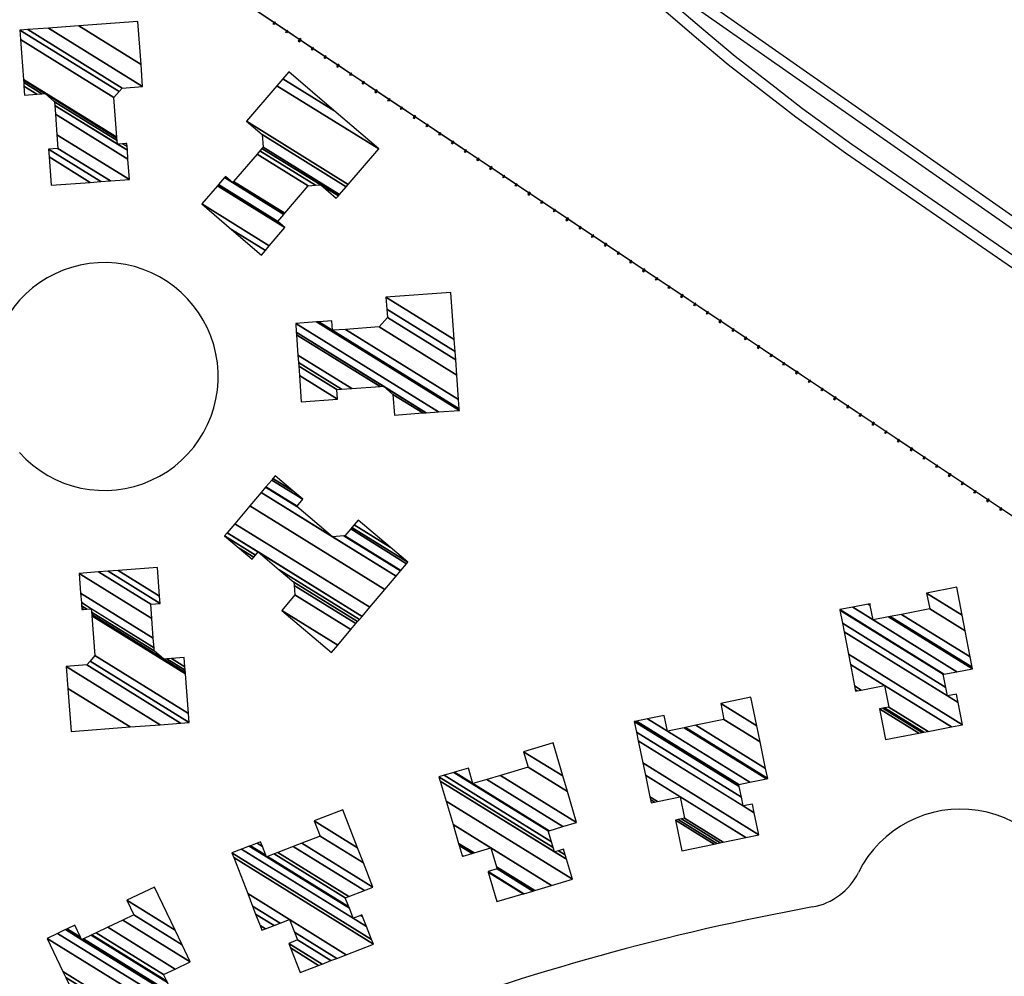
# Model space of a CAD drawing. Extents: x -0.5 to 41.9, y -0.5 to 29.8.
# Tile 37 of 129: x 6.343 to 6.576, y 5.335 to 5.561. Entities that reach past the tile are written whole.
import ezdxf

# ---------------------------------------------------------------- set-up
doc = ezdxf.new("R2010")
doc.units = 0
doc.header["$MEASUREMENT"] = 0
for name, color, linetype in [('11', 2, 'CONTINUOUS'), ('21', 5, 'CONTINUOUS'), ('41', 4, 'CONTINUOUS'), ('60', 6, 'CONTINUOUS')]:
    doc.layers.add(name, color=color, linetype=linetype)

msp = doc.modelspace()

# ---------------------------------------------------------------- linework, layer by layer
at = {"layer": '11'}
for centre, radius, start, end in [((6.362614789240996, 5.476793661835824), 0.02699836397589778, 221.9137638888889, 511.7955888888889), ((6.565485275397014, 5.347281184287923), 0.02699836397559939, 223.6369555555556, 513.6330638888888), ((6.527688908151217, 5.366016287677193), 0.01518657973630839, 280.3218916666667, 333.6330611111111), ((6.63280411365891, 4.788858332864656), 0.5714653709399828, 100.3218916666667, 121.0548833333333)]:
    msp.add_arc(centre, radius, start, end, dxfattribs=at)
at = {"layer": '41'}
for p, q in [((6.428132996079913, 5.619550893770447), (6.819546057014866, 5.345773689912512)), ((6.815623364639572, 5.345301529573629), (6.428142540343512, 5.616374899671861))]:
    msp.add_line(p, q, dxfattribs=at)
for points in [[(6.46067388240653, 5.596654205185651), (6.465805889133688, 5.592381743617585), (6.46962471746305, 5.58925234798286), (6.4751497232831, 5.584499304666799), (6.480637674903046, 5.579680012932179), (6.488600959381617, 5.57288393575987), (6.495189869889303, 5.567059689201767), (6.504653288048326, 5.558982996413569), (6.512101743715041, 5.552709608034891), (6.521507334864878, 5.545412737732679), (6.528027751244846, 5.540330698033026), (6.539715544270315, 5.531889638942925), (6.811394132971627, 5.344713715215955)], [(6.809887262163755, 5.342567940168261), (6.538208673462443, 5.529732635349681), (6.52641870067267, 5.538259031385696), (6.510418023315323, 5.550698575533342), (6.502944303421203, 5.556996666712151), (6.493470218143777, 5.565102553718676), (6.486873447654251, 5.570909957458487), (6.47890791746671, 5.577717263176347), (6.473434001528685, 5.582524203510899), (6.467925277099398, 5.58724356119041), (6.464135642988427, 5.59034937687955), (6.459012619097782, 5.594647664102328)]]:
    msp.add_lwpolyline(points, dxfattribs=at)
at = {"layer": '60'}
for p, q in [((6.39073014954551, 5.568865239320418), (6.680878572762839, 5.374717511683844)), ((6.390757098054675, 5.568905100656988), (6.680905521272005, 5.374757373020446))]:
    msp.add_line(p, q, dxfattribs=at)
for points in [[(6.402911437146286, 5.560716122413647), (6.403066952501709, 5.560611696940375), (6.402806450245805, 5.560223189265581), (6.402650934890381, 5.560327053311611)], [(6.402937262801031, 5.560754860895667), (6.403092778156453, 5.560650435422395), (6.403144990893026, 5.560728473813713), (6.402989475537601, 5.56083233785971)], [(6.405878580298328, 5.558730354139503), (6.406034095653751, 5.558626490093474), (6.405773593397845, 5.55823742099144), (6.405618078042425, 5.558341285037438)], [(6.405904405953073, 5.558769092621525), (6.406059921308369, 5.558665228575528), (6.406112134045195, 5.558742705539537), (6.405956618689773, 5.558847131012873)], [(6.409156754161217, 5.556536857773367), (6.4088457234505, 5.556745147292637), (6.408585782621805, 5.556356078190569), (6.408896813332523, 5.5561477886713)], [(6.408871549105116, 5.556783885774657), (6.409182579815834, 5.556575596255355), (6.409234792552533, 5.556653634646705), (6.408923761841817, 5.5568613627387)], [(6.411968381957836, 5.554655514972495), (6.41212389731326, 5.554551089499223), (6.411863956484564, 5.554162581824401), (6.41170844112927, 5.554266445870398)], [(6.411994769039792, 5.554694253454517), (6.412150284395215, 5.554589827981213), (6.412201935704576, 5.554667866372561), (6.412046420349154, 5.554771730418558)], [(6.414936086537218, 5.552669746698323), (6.41509160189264, 5.552565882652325), (6.414831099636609, 5.55217681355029), (6.414675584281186, 5.552280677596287)], [(6.414961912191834, 5.552708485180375), (6.415117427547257, 5.552604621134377), (6.415169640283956, 5.552682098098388), (6.415014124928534, 5.55278652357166)], [(6.418214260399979, 5.550476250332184), (6.41790322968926, 5.550684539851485), (6.417642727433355, 5.55029547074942), (6.417954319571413, 5.550087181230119)], [(6.417929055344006, 5.550723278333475), (6.418240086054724, 5.550514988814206), (6.418292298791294, 5.550593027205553), (6.417981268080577, 5.550800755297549)], [(6.421025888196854, 5.548594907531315), (6.421181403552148, 5.548490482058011), (6.420921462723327, 5.54810197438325), (6.420765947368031, 5.548205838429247)], [(6.421052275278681, 5.548633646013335), (6.421207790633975, 5.548529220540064), (6.421259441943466, 5.54860725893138), (6.421103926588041, 5.54871112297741)], [(6.42399303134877, 5.54660913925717), (6.424149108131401, 5.546505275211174), (6.423888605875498, 5.546116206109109), (6.423733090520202, 5.546220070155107)], [(6.424019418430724, 5.546647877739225), (6.424174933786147, 5.546544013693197), (6.424227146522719, 5.546621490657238), (6.424071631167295, 5.54672591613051)], [(6.427271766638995, 5.544415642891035), (6.426960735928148, 5.54462337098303), (6.426700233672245, 5.544234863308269), (6.427011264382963, 5.544026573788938)], [(6.426986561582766, 5.544662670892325), (6.427297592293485, 5.544454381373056), (6.427349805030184, 5.544532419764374), (6.427038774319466, 5.544740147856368)], [(6.430083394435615, 5.542534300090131), (6.430238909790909, 5.54242987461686), (6.429978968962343, 5.542041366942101), (6.429823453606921, 5.542145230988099)], [(6.430109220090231, 5.542573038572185), (6.430264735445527, 5.542468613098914), (6.430316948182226, 5.542546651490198), (6.430161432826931, 5.542650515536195)], [(6.433050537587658, 5.540548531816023), (6.433206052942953, 5.540444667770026), (6.432946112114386, 5.540055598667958), (6.432790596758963, 5.540159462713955)], [(6.433076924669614, 5.540587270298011), (6.433232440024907, 5.540483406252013), (6.433284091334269, 5.540560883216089), (6.433128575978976, 5.54066530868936)], [(6.436329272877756, 5.538355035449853), (6.436018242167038, 5.538562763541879), (6.435757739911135, 5.538174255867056), (6.436068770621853, 5.537965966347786)], [(6.436044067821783, 5.538602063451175), (6.436355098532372, 5.538393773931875), (6.436407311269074, 5.53847181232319), (6.436096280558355, 5.538679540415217)], [(6.439140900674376, 5.536473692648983), (6.439296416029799, 5.536369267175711), (6.439036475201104, 5.53598075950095), (6.438880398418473, 5.536084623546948)], [(6.439166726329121, 5.536512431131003), (6.439322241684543, 5.536408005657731), (6.439374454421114, 5.536486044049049), (6.439218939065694, 5.536589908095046)], [(6.442108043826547, 5.534487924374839), (6.442263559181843, 5.534384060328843), (6.442003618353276, 5.533994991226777), (6.441848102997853, 5.534098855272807)], [(6.442134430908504, 5.534526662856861), (6.442289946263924, 5.534422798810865), (6.442341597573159, 5.534500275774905), (6.442186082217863, 5.534604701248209)], [(6.445386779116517, 5.532294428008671), (6.44507518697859, 5.532502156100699), (6.444815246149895, 5.532113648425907), (6.445126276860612, 5.531905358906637)], [(6.445101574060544, 5.532541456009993), (6.445412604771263, 5.532333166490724), (6.445464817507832, 5.532411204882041), (6.445153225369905, 5.532618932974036)], [(6.448198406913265, 5.530413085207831), (6.448353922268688, 5.530308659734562), (6.448093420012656, 5.529920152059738), (6.44793790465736, 5.530024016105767)], [(6.448224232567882, 5.530451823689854), (6.448379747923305, 5.53034739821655), (6.448431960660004, 5.530425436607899), (6.448276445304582, 5.530529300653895)], [(6.451165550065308, 5.528427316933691), (6.451321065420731, 5.528323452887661), (6.451061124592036, 5.527934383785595), (6.450905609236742, 5.528038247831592)], [(6.451191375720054, 5.528466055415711), (6.451346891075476, 5.528362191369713), (6.451399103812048, 5.528439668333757), (6.451243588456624, 5.528544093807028)], [(6.454443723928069, 5.526233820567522), (6.454132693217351, 5.526441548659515), (6.453872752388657, 5.526053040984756), (6.454183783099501, 5.525844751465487)], [(6.454159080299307, 5.526480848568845), (6.454470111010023, 5.526272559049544), (6.454521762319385, 5.526350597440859), (6.454210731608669, 5.526558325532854)], [(6.457255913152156, 5.524352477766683), (6.45741142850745, 5.524248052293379), (6.457150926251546, 5.523859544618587), (6.45699541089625, 5.523963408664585)], [(6.457281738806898, 5.524391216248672), (6.457437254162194, 5.5242867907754), (6.457489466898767, 5.524364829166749), (6.457333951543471, 5.524468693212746)], [(6.460223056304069, 5.522366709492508), (6.460378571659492, 5.522262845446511), (6.460118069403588, 5.521873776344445), (6.459962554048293, 5.521977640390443)], [(6.460248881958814, 5.52240544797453), (6.460404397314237, 5.522301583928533), (6.46045661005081, 5.522379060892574), (6.460301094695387, 5.522483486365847)], [(6.463501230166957, 5.520173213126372), (6.463190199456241, 5.520380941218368), (6.462930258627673, 5.519992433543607), (6.463241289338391, 5.519784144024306)], [(6.463216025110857, 5.520420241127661), (6.463527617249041, 5.520211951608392), (6.463579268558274, 5.520289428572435), (6.463268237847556, 5.520497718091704)], [(6.466312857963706, 5.518291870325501), (6.466468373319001, 5.518187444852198), (6.466208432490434, 5.517798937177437), (6.466052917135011, 5.517902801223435)], [(6.466339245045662, 5.518330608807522), (6.466494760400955, 5.518226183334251), (6.466546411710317, 5.518304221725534), (6.466390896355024, 5.518408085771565)], [(6.469280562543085, 5.516306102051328), (6.469436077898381, 5.51620223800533), (6.46917557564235, 5.515813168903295), (6.469020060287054, 5.515917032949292)], [(6.469306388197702, 5.516344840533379), (6.469461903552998, 5.516240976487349), (6.469514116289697, 5.516318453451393), (6.469358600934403, 5.516422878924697)], [(6.472558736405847, 5.514112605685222), (6.47224770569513, 5.514320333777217), (6.471987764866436, 5.513931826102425), (6.472298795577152, 5.513723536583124)], [(6.472273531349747, 5.514359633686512), (6.472584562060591, 5.514151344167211), (6.472636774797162, 5.514228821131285), (6.472325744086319, 5.514437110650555)], [(6.475370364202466, 5.51223126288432), (6.475525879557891, 5.512126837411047), (6.475265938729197, 5.511738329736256), (6.475110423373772, 5.511842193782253)], [(6.475396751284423, 5.512270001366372), (6.475552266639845, 5.512165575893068), (6.475603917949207, 5.512243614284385), (6.475448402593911, 5.512347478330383)], [(6.478338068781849, 5.510245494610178), (6.478493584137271, 5.51014163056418), (6.478233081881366, 5.509752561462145), (6.478077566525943, 5.509856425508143)], [(6.478363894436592, 5.510284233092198), (6.478519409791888, 5.510180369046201), (6.47857162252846, 5.510257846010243), (6.478416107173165, 5.510362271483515)], [(6.481616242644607, 5.508051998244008), (6.481305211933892, 5.508259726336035), (6.481044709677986, 5.507871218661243), (6.481355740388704, 5.507662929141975)], [(6.481331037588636, 5.50829902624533), (6.481642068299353, 5.508090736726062), (6.481694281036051, 5.508168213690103), (6.481383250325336, 5.508376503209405)], [(6.484427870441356, 5.50617065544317), (6.484583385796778, 5.506066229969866), (6.484323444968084, 5.505677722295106), (6.484167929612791, 5.505781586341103)], [(6.484453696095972, 5.506209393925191), (6.484609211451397, 5.506104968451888), (6.484661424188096, 5.506183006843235), (6.484505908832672, 5.506286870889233)], [(6.487395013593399, 5.504184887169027), (6.487550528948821, 5.504081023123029), (6.487290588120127, 5.503691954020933), (6.487135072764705, 5.503795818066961)], [(6.487421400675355, 5.504223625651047), (6.487576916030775, 5.504119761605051), (6.487628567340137, 5.504197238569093), (6.487473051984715, 5.504301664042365)], [(6.490673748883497, 5.501991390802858), (6.490362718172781, 5.502199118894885), (6.490102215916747, 5.501810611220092), (6.490413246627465, 5.501602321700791)], [(6.490388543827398, 5.502238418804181), (6.490699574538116, 5.502030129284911), (6.490751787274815, 5.502107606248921), (6.490440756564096, 5.502315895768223)], [(6.493485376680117, 5.500110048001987), (6.49364089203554, 5.500005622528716), (6.493380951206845, 5.499617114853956), (6.493225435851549, 5.499720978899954)], [(6.493511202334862, 5.500148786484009), (6.493666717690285, 5.500044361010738), (6.493718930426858, 5.500122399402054), (6.493563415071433, 5.500226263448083)], [(6.496452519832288, 5.498124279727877), (6.496608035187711, 5.498020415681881), (6.49634809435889, 5.497631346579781), (6.496192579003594, 5.497735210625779)], [(6.496478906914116, 5.498163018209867), (6.496634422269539, 5.49805915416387), (6.496686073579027, 5.498136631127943), (6.496530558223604, 5.498241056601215)], [(6.499731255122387, 5.495930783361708), (6.499419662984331, 5.496138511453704), (6.499159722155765, 5.495750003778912), (6.499470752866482, 5.495541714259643)], [(6.499446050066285, 5.496177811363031), (6.499757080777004, 5.495969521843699), (6.499809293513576, 5.496046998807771), (6.499498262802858, 5.496255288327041)], [(6.502542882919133, 5.494049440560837), (6.502698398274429, 5.493945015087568), (6.502437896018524, 5.493556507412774), (6.502282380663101, 5.493660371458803)], [(6.50256870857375, 5.494088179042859), (6.502724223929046, 5.493983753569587), (6.502776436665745, 5.494061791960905), (6.502620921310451, 5.494165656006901)], [(6.505510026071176, 5.492063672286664), (6.505665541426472, 5.491959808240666), (6.505405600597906, 5.491570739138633), (6.505250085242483, 5.491674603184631)], [(6.505535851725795, 5.492102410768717), (6.505691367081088, 5.491998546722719), (6.505743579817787, 5.492076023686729), (6.505588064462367, 5.492180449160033)], [(6.508788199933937, 5.489870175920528), (6.508477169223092, 5.490077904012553), (6.508217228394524, 5.489689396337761), (6.508528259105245, 5.489481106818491)], [(6.508503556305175, 5.490117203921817), (6.508814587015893, 5.489908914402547), (6.508866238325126, 5.489986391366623), (6.508555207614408, 5.490194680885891)], [(6.511600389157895, 5.487988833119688), (6.511755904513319, 5.487884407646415), (6.511495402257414, 5.487495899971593), (6.511339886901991, 5.487599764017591)], [(6.511626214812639, 5.488027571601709), (6.511781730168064, 5.487923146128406), (6.511833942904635, 5.488001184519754), (6.511678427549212, 5.488105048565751)], [(6.514567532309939, 5.486003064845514), (6.514723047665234, 5.485899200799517), (6.514463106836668, 5.48551013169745), (6.514307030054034, 5.485613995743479)], [(6.514593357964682, 5.486041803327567), (6.514748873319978, 5.485937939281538), (6.514801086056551, 5.48601541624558), (6.514645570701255, 5.486119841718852)], [(6.517845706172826, 5.483809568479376), (6.517534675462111, 5.484017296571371), (6.517274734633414, 5.483628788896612), (6.517585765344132, 5.483420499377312)], [(6.517561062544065, 5.484056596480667), (6.517872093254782, 5.483848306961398), (6.517923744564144, 5.48392578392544), (6.517612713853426, 5.484134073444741)], [(6.520657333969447, 5.481928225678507), (6.52081341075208, 5.481823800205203), (6.520552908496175, 5.481435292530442), (6.520397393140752, 5.48153915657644)], [(6.520683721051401, 5.481966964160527), (6.520839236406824, 5.481862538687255), (6.520891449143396, 5.481940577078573), (6.520735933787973, 5.482044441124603)], [(6.523625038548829, 5.479942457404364), (6.523780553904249, 5.479838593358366), (6.523520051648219, 5.479449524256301), (6.523364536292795, 5.479553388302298)], [(6.523650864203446, 5.479981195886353), (6.523806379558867, 5.479877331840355), (6.523858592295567, 5.47995480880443), (6.523703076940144, 5.480059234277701)], [(6.526903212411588, 5.477748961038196), (6.526592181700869, 5.477956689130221), (6.526332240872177, 5.477568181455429), (6.526643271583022, 5.477359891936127)], [(6.526618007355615, 5.477995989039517), (6.526929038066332, 5.477787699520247), (6.526981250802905, 5.477865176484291), (6.526670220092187, 5.47807346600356)], [(6.529714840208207, 5.47586705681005), (6.52987035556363, 5.475763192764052), (6.529610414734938, 5.475374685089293), (6.529454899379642, 5.47547854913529)], [(6.529741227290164, 5.475906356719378), (6.529896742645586, 5.475801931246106), (6.529948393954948, 5.47587996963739), (6.529792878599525, 5.475983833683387)], [(6.532682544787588, 5.473881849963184), (6.532838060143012, 5.473777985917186), (6.532577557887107, 5.473388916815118), (6.532422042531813, 5.473492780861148)], [(6.532708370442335, 5.473920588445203), (6.532863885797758, 5.473816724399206), (6.532916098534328, 5.47389420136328), (6.532760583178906, 5.473998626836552)], [(6.535960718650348, 5.471688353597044), (6.535649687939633, 5.471896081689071), (6.535389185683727, 5.471507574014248), (6.535700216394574, 5.47129928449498)], [(6.535675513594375, 5.471935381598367), (6.535986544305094, 5.471727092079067), (6.536038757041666, 5.471804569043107), (6.535727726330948, 5.472012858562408)], [(6.53879873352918, 5.469845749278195), (6.538954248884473, 5.469741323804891), (6.539005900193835, 5.469819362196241), (6.538850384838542, 5.469923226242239)], [(6.538772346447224, 5.469806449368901), (6.538927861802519, 5.469702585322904), (6.538667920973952, 5.469314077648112), (6.538512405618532, 5.46941794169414)], [(6.54173948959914, 5.467821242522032), (6.541895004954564, 5.467717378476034), (6.541635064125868, 5.467328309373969), (6.541479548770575, 5.467432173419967)], [(6.541765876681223, 5.467859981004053), (6.541921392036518, 5.467756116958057), (6.54197304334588, 5.467833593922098), (6.541817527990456, 5.467938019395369)], [(6.545018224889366, 5.465627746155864), (6.544707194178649, 5.465835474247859), (6.544446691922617, 5.465446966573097), (6.544757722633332, 5.46523867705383)], [(6.544733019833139, 5.465874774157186), (6.545044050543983, 5.465666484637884), (6.545096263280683, 5.465743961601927), (6.544785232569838, 5.465952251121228)], [(6.547829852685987, 5.46374584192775), (6.547985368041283, 5.463641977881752), (6.547725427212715, 5.46325347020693), (6.547569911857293, 5.463357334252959)], [(6.54785567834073, 5.463785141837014), (6.548011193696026, 5.463680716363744), (6.548063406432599, 5.46375875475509), (6.547907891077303, 5.463862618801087)], [(6.55079699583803, 5.461760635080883), (6.550952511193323, 5.461656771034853), (6.550692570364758, 5.461267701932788), (6.550537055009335, 5.461371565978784)], [(6.550823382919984, 5.461799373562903), (6.55097889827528, 5.461695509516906), (6.55103054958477, 5.461772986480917), (6.550875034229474, 5.461877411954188)], [(6.554075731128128, 5.459567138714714), (6.55376470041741, 5.459774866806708), (6.553504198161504, 5.459386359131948), (6.553815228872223, 5.459178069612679)], [(6.553790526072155, 5.459814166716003), (6.554101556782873, 5.459605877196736), (6.554153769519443, 5.459683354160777), (6.553842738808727, 5.459891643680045)], [(6.556887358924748, 5.457685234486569), (6.55704287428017, 5.457581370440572), (6.556782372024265, 5.45719286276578), (6.556626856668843, 5.457296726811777)], [(6.556913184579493, 5.457724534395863), (6.557068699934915, 5.457620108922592), (6.557120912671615, 5.457698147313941), (6.556965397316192, 5.457802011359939)], [(6.559854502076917, 5.455700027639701), (6.560010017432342, 5.455596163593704), (6.559750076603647, 5.455207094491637), (6.559594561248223, 5.455310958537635)], [(6.559880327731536, 5.455738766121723), (6.56003584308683, 5.455634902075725), (6.560088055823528, 5.455712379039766), (6.559932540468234, 5.455816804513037)], [(6.563132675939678, 5.453506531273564), (6.562821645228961, 5.453714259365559), (6.562561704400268, 5.453325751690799), (6.562872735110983, 5.453117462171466)], [(6.562848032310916, 5.453753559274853), (6.563159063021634, 5.453545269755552), (6.563210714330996, 5.453622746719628), (6.562899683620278, 5.453831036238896)], [(6.565944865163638, 5.451624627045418), (6.56610038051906, 5.451520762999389), (6.565839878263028, 5.45113225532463), (6.565684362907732, 5.451236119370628)], [(6.565970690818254, 5.451663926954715), (6.566126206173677, 5.451559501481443), (6.566178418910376, 5.451637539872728), (6.566022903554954, 5.451741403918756)], [(6.56891200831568, 5.44963942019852), (6.569067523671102, 5.449535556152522), (6.568807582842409, 5.449146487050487), (6.568652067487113, 5.449250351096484)], [(6.568937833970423, 5.449678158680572), (6.569093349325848, 5.449574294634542), (6.569145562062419, 5.449651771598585), (6.568990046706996, 5.449756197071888)], [(6.572190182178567, 5.44744592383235), (6.571879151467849, 5.447653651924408), (6.571619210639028, 5.447265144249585), (6.571930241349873, 5.447056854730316)], [(6.571905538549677, 5.447692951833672), (6.572216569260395, 5.447484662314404), (6.572268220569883, 5.447562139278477), (6.571957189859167, 5.447770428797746)], [(6.575002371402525, 5.445564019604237), (6.575157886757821, 5.44546015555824), (6.574897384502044, 5.445071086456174), (6.574741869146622, 5.445175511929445)], [(6.575028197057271, 5.445603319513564), (6.575183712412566, 5.44549889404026), (6.575235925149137, 5.445576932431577), (6.575080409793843, 5.445680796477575)]]:
    msp.add_lwpolyline(points, close=True, dxfattribs=at)

# ---------------------------------------------------------------- meshes
at = {"layer": '21'}
mesh = msp.add_polyface(dxfattribs=at)
corners = [(6.350030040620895, 5.522117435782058), (6.359306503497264, 5.522790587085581), (6.349540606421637, 5.528845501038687), (6.36183065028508, 5.522973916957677), (6.34940741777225, 5.53067639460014), (6.364074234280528, 5.523136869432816), (6.351650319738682, 5.530839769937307), (6.368582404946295, 5.523464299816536), (6.35141258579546, 5.534109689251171), (6.368229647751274, 5.528310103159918), (6.351060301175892, 5.53895519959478), (6.343748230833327, 5.543488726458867), (6.365718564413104, 5.531861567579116), (6.368077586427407, 5.530398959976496), (6.35090844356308, 5.541043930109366), (6.346627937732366, 5.543697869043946), (6.343596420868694, 5.545577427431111), (6.365655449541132, 5.532730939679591), (6.366916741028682, 5.531948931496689), (6.36801429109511, 5.531268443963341), (6.350845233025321, 5.541913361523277), (6.347826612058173, 5.543784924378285), (6.343533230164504, 5.546446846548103), (6.365614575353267, 5.533293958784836), (6.367692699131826, 5.532005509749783), (6.367973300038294, 5.531831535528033), (6.348602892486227, 5.543841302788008), (6.343492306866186, 5.547009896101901), (6.365600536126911, 5.533487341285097), (6.367959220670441, 5.532024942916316), (6.34347825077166, 5.54720328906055), (6.36491460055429, 5.542935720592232), (6.342791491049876, 5.556652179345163), (6.366117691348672, 5.544320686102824), (6.342629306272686, 5.558883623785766), (6.366853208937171, 5.545167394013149), (6.344510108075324, 5.559020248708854), (6.371708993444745, 5.545519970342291), (6.349365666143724, 5.55937296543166), (6.356610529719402, 5.55989924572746), (6.371327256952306, 5.550774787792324), (6.356610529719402, 5.55989924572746), (6.370590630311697, 5.560914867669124)]
mesh.append_faces([[corners[k] for k in face] for face in [(0, 0, 1, 2), (2, 1, 3, 4), (4, 3, 5, 6), (6, 5, 7, 8), (8, 7, 9, 10), (11, 11, 15, 16), (10, 9, 13, 14), (16, 15, 21, 22), (14, 12, 17, 20), (12, 13, 19, 18), (22, 21, 26, 27), (20, 17, 23, 26), (18, 19, 25, 24), (27, 23, 28, 30), (24, 25, 29, 29), (30, 28, 31, 32), (32, 31, 33, 34), (34, 33, 35, 36), (36, 35, 37, 38), (38, 37, 40, 41), (39, 40, 42, 42)]], dxfattribs={"vtx0": -1, "vtx2": -1})
mesh = msp.add_polyface(dxfattribs=at)
corners = [(6.399835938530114, 5.505574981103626), (6.400774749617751, 5.506670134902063), (6.392775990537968, 5.511629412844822), (6.401713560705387, 5.507765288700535), (6.385716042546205, 5.517683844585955), (6.405422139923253, 5.512091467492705), (6.389425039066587, 5.522009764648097), (6.403716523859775, 5.513553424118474), (6.389651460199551, 5.522273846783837), (6.40514092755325, 5.51521425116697), (6.391075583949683, 5.523934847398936), (6.393008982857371, 5.522736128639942), (6.40536763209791, 5.515478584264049), (6.391302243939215, 5.524199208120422), (6.393235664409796, 5.523000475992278), (6.41094490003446, 5.521981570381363), (6.398812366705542, 5.52950381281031), (6.417588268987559, 5.519031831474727), (6.412628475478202, 5.522106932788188), (6.399466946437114, 5.530267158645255), (6.4180799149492, 5.519605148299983), (6.413892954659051, 5.522201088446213), (6.399958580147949, 5.530840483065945), (6.418357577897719, 5.519928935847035), (6.400236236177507, 5.531164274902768), (6.419926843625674, 5.521758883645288), (6.400002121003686, 5.534112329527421), (6.420418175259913, 5.522331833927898), (6.396306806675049, 5.53728102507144), (6.427636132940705, 5.530748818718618), (6.403524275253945, 5.54569831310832), (6.416995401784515, 5.539873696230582), (6.404939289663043, 5.547348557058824), (6.416995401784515, 5.539873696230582), (6.406354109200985, 5.548998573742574)]
mesh.append_faces([[corners[k] for k in face] for face in [(0, 0, 1, 2), (2, 1, 3, 4), (4, 3, 5, 6), (6, 5, 7, 8), (8, 7, 9, 10), (10, 11, 13, 13), (11, 9, 12, 14), (14, 12, 15, 16), (16, 15, 18, 19), (19, 18, 21, 22), (17, 17, 20, 21), (22, 20, 23, 24), (24, 23, 25, 26), (26, 25, 27, 28), (28, 27, 29, 30), (30, 29, 31, 32), (32, 33, 34, 34)]], dxfattribs={"vtx0": -1, "vtx2": -1})
mesh = msp.add_polyface(dxfattribs=at)
corners = [(6.409285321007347, 5.470826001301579), (6.417846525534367, 5.471438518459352), (6.408842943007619, 5.477020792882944), (6.417685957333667, 5.473679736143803), (6.408682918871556, 5.479261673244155), (6.418849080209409, 5.473762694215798), (6.408622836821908, 5.480103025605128), (6.431337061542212, 5.467672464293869), (6.421239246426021, 5.473933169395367), (6.408499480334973, 5.481831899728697), (6.438049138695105, 5.468151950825), (6.430990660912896, 5.472528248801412), (6.427952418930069, 5.474411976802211), (6.408153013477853, 5.486687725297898), (6.43885782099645, 5.468209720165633), (6.428761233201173, 5.474469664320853), (6.408111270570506, 5.487272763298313), (6.441770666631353, 5.468417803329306), (6.407960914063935, 5.489380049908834), (6.44673308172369, 5.468772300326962), (6.412922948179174, 5.489734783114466), (6.446707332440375, 5.469132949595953), (6.413421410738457, 5.489770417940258), (6.416681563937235, 5.4877491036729), (6.446547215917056, 5.47137557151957), (6.416520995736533, 5.489992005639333), (6.41978119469, 5.487970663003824), (6.446135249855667, 5.477145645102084), (6.427756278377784, 5.488540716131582), (6.445878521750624, 5.480741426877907), (6.429687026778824, 5.490780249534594), (6.445734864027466, 5.482753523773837), (6.429543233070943, 5.492792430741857), (6.445734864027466, 5.482753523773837), (6.429340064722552, 5.495635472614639), (6.445531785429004, 5.48559651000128), (6.44473608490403, 5.496735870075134)]
mesh.append_faces([[corners[k] for k in face] for face in [(0, 0, 1, 2), (2, 1, 3, 4), (4, 3, 5, 6), (6, 5, 8, 9), (9, 8, 12, 13), (7, 7, 10, 11), (13, 12, 15, 16), (11, 10, 14, 15), (16, 14, 17, 18), (18, 17, 19, 20), (20, 19, 21, 22), (22, 23, 25, 25), (23, 21, 24, 26), (26, 24, 27, 28), (28, 27, 29, 30), (30, 29, 31, 32), (32, 33, 35, 34), (34, 35, 36, 36)]], dxfattribs={"vtx0": -1, "vtx2": -1})
mesh = msp.add_polyface(dxfattribs=at)
corners = [(6.416430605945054, 5.411394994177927), (6.417914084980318, 5.41314686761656), (6.404651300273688, 5.421369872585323), (6.421059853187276, 5.416861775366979), (6.407796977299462, 5.425084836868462), (6.422229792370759, 5.418243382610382), (6.407618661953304, 5.427302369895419), (6.397635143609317, 5.433492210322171), (6.42261431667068, 5.41869747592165), (6.407560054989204, 5.428031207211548), (6.398019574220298, 5.43394636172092), (6.394578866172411, 5.436079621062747), (6.423053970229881, 5.419216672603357), (6.404070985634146, 5.430986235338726), (6.398459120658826, 5.434465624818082), (6.391084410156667, 5.439037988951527), (6.423681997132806, 5.419958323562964), (6.399086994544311, 5.435207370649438), (6.391712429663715, 5.439779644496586), (6.425488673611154, 5.42209186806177), (6.393519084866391, 5.441913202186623), (6.425488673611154, 5.42209186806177), (6.397094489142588, 5.446135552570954), (6.42906414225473, 5.426314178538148), (6.399760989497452, 5.449283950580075), (6.41667594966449, 5.438796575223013), (6.431730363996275, 5.4294627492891), (6.400827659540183, 5.450543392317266), (6.408202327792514, 5.445971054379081), (6.419397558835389, 5.439029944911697), (6.432796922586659, 5.430722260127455), (6.400915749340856, 5.450647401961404), (6.408290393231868, 5.446075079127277), (6.419622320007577, 5.439049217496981), (6.432885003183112, 5.430826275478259), (6.402281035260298, 5.452259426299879), (6.409655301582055, 5.447687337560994), (6.420987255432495, 5.440661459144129), (6.434250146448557, 5.432438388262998), (6.402578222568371, 5.452610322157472), (6.407294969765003, 5.449685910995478), (6.421284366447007, 5.441012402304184), (6.434547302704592, 5.432789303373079), (6.403105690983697, 5.45323311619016), (6.421811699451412, 5.441635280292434), (6.430358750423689, 5.436336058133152), (6.422767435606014, 5.442764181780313)]
mesh.append_faces([[corners[k] for k in face] for face in [(0, 0, 1, 2), (2, 1, 3, 4), (4, 3, 5, 6), (7, 7, 10, 11), (6, 5, 8, 9), (11, 10, 14, 15), (9, 8, 12, 13), (15, 14, 17, 18), (13, 12, 16, 17), (18, 16, 19, 20), (20, 21, 23, 22), (22, 23, 26, 24), (24, 25, 28, 27), (25, 26, 30, 29), (27, 28, 32, 31), (29, 30, 34, 33), (31, 32, 36, 35), (33, 34, 38, 37), (35, 36, 40, 39), (37, 38, 42, 41), (39, 40, 43, 43), (41, 42, 45, 44), (44, 45, 46, 46)]], dxfattribs={"vtx0": -1, "vtx2": -1})
mesh = msp.add_polyface(dxfattribs=at)
corners = [(6.354795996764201, 5.392664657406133), (6.36877160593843, 5.393738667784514), (6.354009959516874, 5.402890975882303), (6.36877160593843, 5.393738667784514), (6.353613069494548, 5.408054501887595), (6.37582830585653, 5.394280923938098), (6.358467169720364, 5.408427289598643), (6.380682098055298, 5.394653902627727), (6.359275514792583, 5.409365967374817), (6.382748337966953, 5.394812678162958), (6.360396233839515, 5.410667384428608), (6.382587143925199, 5.396908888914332), (6.359672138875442, 5.42009831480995), (6.35730613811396, 5.421565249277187), (6.381861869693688, 5.406340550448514), (6.359648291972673, 5.420408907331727), (6.357730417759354, 5.421598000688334), (6.357282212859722, 5.421875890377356), (6.376711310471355, 5.409829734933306), (6.381837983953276, 5.40665116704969), (6.359606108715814, 5.420958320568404), (6.358480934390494, 5.421655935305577), (6.357239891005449, 5.422425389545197), (6.374461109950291, 5.411748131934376), (6.37746211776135, 5.409887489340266), (6.381795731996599, 5.407200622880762), (6.359546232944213, 5.421738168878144), (6.357179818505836, 5.423205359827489), (6.374401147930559, 5.412528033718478), (6.378527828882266, 5.409969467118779), (6.381735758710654, 5.407980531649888), (6.357008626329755, 5.425428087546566), (6.374230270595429, 5.414750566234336), (6.381564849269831, 5.410203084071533), (6.356647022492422, 5.430123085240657), (6.373869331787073, 5.419445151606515), (6.361257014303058, 5.430477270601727), (6.373609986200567, 5.422818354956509), (6.363499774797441, 5.430649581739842), (6.375851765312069, 5.422991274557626), (6.365920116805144, 5.43083553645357), (6.375715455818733, 5.424762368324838), (6.375193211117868, 5.431547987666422)]
mesh.append_faces([[corners[k] for k in face] for face in [(0, 0, 1, 2), (2, 3, 5, 4), (4, 5, 7, 6), (6, 7, 9, 8), (8, 9, 11, 10), (10, 11, 14, 12), (13, 13, 16, 17), (12, 14, 19, 15), (17, 16, 21, 22), (15, 18, 23, 20), (18, 19, 25, 24), (22, 21, 26, 27), (20, 23, 28, 26), (24, 25, 30, 29), (27, 28, 32, 31), (29, 30, 33, 33), (31, 32, 35, 34), (34, 35, 37, 36), (36, 37, 39, 38), (38, 39, 41, 40), (40, 41, 42, 42)]], dxfattribs={"vtx0": -1, "vtx2": -1})
mesh = msp.add_polyface(dxfattribs=at)
corners = [(6.547660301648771, 5.390739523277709), (6.54626178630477, 5.398035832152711), (6.555581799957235, 5.392257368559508), (6.540576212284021, 5.402229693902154), (6.547085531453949, 5.398193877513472), (6.556405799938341, 5.392415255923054), (6.540506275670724, 5.402594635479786), (6.540972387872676, 5.402305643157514), (6.547481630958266, 5.398269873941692), (6.55680202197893, 5.392491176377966), (6.540336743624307, 5.40347928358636), (6.541932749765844, 5.402489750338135), (6.548441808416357, 5.398454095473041), (6.557762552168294, 5.392675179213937), (6.539359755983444, 5.408577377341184), (6.547467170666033, 5.403550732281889), (6.563297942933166, 5.393735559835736), (6.538892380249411, 5.411016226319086), (6.565945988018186, 5.394242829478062), (6.537878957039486, 5.416304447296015), (6.564932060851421, 5.399531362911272), (6.56236745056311, 5.401121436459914), (6.5374939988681, 5.418313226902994), (6.564546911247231, 5.401540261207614), (6.561981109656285, 5.403131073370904), (6.536902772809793, 5.421398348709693), (6.561387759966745, 5.406217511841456), (6.536875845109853, 5.421538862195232), (6.561540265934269, 5.406246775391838), (6.544740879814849, 5.419142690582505), (6.539931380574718, 5.422124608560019), (6.564595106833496, 5.40683295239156), (6.548425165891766, 5.419848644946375), (6.544090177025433, 5.422536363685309), (6.543615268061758, 5.422830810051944), (6.568278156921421, 5.40753967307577), (6.548828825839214, 5.41992599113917), (6.544018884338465, 5.422908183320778), (6.56820691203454, 5.407911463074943), (6.551447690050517, 5.420427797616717), (6.567744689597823, 5.410323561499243), (6.551447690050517, 5.420427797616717), (6.566560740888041, 5.416501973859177), (6.558153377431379, 5.42171458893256), (6.565838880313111, 5.420268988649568), (6.557433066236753, 5.425480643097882), (6.564577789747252, 5.426849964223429)]
mesh.append_faces([[corners[k] for k in face] for face in [(0, 0, 2, 1), (1, 2, 5, 4), (3, 3, 7, 6), (4, 5, 9, 8), (6, 7, 11, 10), (8, 9, 13, 12), (10, 11, 15, 14), (12, 13, 16, 15), (14, 16, 18, 17), (17, 18, 20, 19), (19, 21, 24, 22), (21, 20, 23, 23), (22, 24, 26, 25), (25, 26, 28, 27), (27, 28, 31, 30), (30, 29, 33, 34), (29, 31, 35, 32), (34, 33, 37, 37), (32, 35, 38, 36), (36, 38, 40, 39), (41, 40, 42, 43), (43, 42, 44, 45), (45, 44, 46, 46)]], dxfattribs={"vtx0": -1, "vtx2": -1})
mesh = msp.add_polyface(dxfattribs=at)
corners = [(6.499442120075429, 5.364390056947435), (6.497925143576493, 5.371662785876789), (6.50708443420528, 5.3659839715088), (6.492171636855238, 5.375763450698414), (6.498568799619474, 5.371797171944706), (6.50772826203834, 5.366118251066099), (6.492007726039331, 5.376549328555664), (6.492997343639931, 5.375935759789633), (6.499394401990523, 5.371969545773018), (6.508554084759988, 5.366290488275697), (6.491868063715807, 5.377218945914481), (6.493700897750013, 5.376082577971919), (6.50009786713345, 5.372116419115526), (6.509257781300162, 5.366437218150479), (6.490808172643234, 5.382300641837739), (6.499040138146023, 5.377196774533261), (6.514598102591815, 5.367550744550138), (6.4901988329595, 5.385222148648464), (6.517668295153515, 5.36819091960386), (6.489113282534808, 5.390426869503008), (6.516582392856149, 5.373395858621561), (6.51397803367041, 5.375010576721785), (6.488681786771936, 5.392495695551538), (6.516150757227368, 5.375464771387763), (6.51354520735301, 5.377080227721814), (6.488157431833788, 5.395009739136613), (6.513019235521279, 5.37959527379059), (6.488676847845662, 5.395118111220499), (6.512915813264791, 5.380089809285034), (6.496060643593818, 5.392742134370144), (6.491334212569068, 5.395672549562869), (6.515572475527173, 5.38064468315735), (6.500004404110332, 5.393564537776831), (6.495277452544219, 5.396495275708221), (6.519514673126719, 5.381468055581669), (6.500273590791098, 5.393620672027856), (6.519783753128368, 5.381524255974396), (6.502745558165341, 5.394136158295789), (6.519293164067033, 5.383876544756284), (6.502745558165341, 5.394136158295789), (6.517966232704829, 5.390238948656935), (6.509429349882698, 5.395531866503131), (6.517183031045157, 5.393994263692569), (6.508647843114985, 5.399286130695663), (6.515769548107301, 5.400771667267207)]
mesh.append_faces([[corners[k] for k in face] for face in [(0, 0, 2, 1), (1, 2, 5, 4), (3, 3, 7, 6), (4, 5, 9, 8), (6, 7, 11, 10), (8, 9, 13, 12), (10, 11, 15, 14), (12, 13, 16, 15), (14, 16, 18, 17), (17, 18, 20, 19), (19, 21, 24, 22), (21, 20, 23, 23), (22, 24, 26, 25), (25, 26, 28, 27), (27, 28, 31, 30), (30, 29, 33, 33), (29, 31, 34, 32), (32, 34, 36, 35), (35, 36, 38, 37), (39, 38, 40, 41), (41, 40, 42, 43), (43, 42, 44, 44)]], dxfattribs={"vtx0": -1, "vtx2": -1})
mesh = msp.add_polyface(dxfattribs=at)
corners = [(6.455650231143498, 5.352351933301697), (6.447472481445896, 5.363090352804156), (6.453595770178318, 5.359293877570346), (6.461839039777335, 5.354183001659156), (6.447418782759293, 5.36327179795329), (6.447634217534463, 5.363138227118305), (6.453542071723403, 5.359475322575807), (6.462000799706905, 5.354230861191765), (6.446711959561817, 5.365660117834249), (6.449763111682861, 5.363768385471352), (6.455670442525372, 5.360105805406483), (6.464130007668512, 5.354860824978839), (6.446563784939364, 5.36616079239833), (6.450209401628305, 5.363900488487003), (6.455522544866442, 5.360606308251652), (6.46457636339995, 5.354992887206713), (6.445238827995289, 5.370637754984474), (6.454200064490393, 5.36508173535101), (6.468567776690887, 5.35617366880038), (6.443600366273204, 5.376174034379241), (6.47350361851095, 5.357633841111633), (6.442198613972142, 5.380910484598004), (6.472101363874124, 5.362370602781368), (6.469267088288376, 5.364127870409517), (6.44189301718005, 5.381943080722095), (6.471795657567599, 5.363403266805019), (6.470186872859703, 5.364400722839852), (6.468960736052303, 5.365160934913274), (6.443101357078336, 5.382300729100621), (6.471394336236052, 5.364758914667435), (6.468558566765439, 5.366517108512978), (6.445405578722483, 5.382982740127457), (6.467791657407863, 5.369103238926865), (6.449955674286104, 5.380330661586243), (6.445590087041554, 5.383037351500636), (6.467976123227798, 5.369157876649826), (6.45323353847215, 5.381300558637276), (6.44886762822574, 5.384007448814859), (6.471252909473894, 5.370128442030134), (6.456500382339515, 5.382267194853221), (6.474518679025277, 5.371095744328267), (6.456503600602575, 5.382268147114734), (6.474517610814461, 5.371099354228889), (6.456503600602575, 5.382268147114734), (6.472343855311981, 5.378445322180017), (6.463050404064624, 5.384207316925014), (6.471255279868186, 5.382124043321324), (6.461964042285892, 5.38788466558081), (6.468939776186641, 5.389949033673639)]
mesh.append_faces([[corners[k] for k in face] for face in [(0, 0, 3, 2), (1, 1, 5, 4), (2, 3, 7, 6), (4, 5, 9, 8), (6, 7, 11, 10), (8, 9, 13, 12), (10, 11, 15, 14), (12, 13, 17, 16), (14, 15, 18, 17), (16, 18, 20, 19), (19, 20, 22, 21), (21, 23, 27, 24), (23, 22, 25, 26), (24, 27, 30, 28), (26, 25, 29, 29), (28, 30, 32, 31), (31, 32, 35, 34), (34, 33, 37, 37), (33, 35, 38, 36), (36, 38, 40, 39), (39, 40, 42, 41), (43, 42, 44, 45), (45, 44, 46, 47), (47, 46, 48, 48)]], dxfattribs={"vtx0": -1, "vtx2": -1})
mesh = msp.add_polyface(dxfattribs=at)
corners = [(6.408998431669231, 5.335532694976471), (6.399963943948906, 5.345561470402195), (6.406736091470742, 5.341362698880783), (6.413390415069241, 5.337236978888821), (6.399538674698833, 5.346657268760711), (6.400789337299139, 5.345881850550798), (6.406310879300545, 5.342458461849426), (6.414215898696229, 5.337557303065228), (6.398472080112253, 5.349405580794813), (6.402859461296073, 5.346685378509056), (6.408380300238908, 5.343262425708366), (6.416286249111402, 5.338360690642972), (6.397755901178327, 5.351250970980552), (6.404249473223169, 5.34722491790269), (6.407665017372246, 5.345107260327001), (6.417676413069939, 5.338900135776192), (6.396594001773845, 5.354244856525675), (6.406504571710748, 5.348100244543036), (6.41993192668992, 5.339775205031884), (6.393284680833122, 5.362772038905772), (6.426356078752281, 5.34226757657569), (6.392850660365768, 5.363890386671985), (6.425921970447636, 5.343385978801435), (6.395156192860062, 5.364785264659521), (6.42473385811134, 5.346446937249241), (6.421599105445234, 5.348390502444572), (6.40101886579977, 5.36294775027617), (6.396939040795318, 5.365477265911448), (6.423815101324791, 5.348813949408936), (6.423380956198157, 5.349083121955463), (6.420678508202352, 5.350758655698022), (6.401305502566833, 5.363058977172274), (6.400871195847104, 5.363328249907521), (6.397225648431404, 5.365588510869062), (6.423667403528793, 5.349194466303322), (6.420530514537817, 5.351139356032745), (6.402877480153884, 5.363668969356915), (6.400061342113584, 5.36541499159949), (6.398797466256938, 5.366198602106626), (6.419718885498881, 5.353227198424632), (6.403711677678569, 5.363992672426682), (6.399631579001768, 5.366522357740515), (6.420552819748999, 5.353551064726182), (6.407384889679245, 5.365418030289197), (6.42422487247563, 5.354977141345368), (6.407384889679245, 5.365418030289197), (6.42625895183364, 5.355767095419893), (6.40941893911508, 5.366208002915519), (6.4240273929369, 5.361517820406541), (6.41374979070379, 5.367889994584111), (6.42263996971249, 5.365093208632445), (6.412363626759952, 5.371464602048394), (6.419146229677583, 5.374096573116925)]
mesh.append_faces([[corners[k] for k in face] for face in [(0, 0, 3, 2), (1, 1, 5, 4), (2, 3, 7, 6), (4, 5, 9, 8), (6, 7, 11, 10), (8, 9, 13, 12), (10, 11, 15, 14), (12, 13, 17, 16), (14, 15, 18, 17), (16, 18, 20, 19), (19, 20, 22, 21), (21, 22, 24, 23), (23, 25, 30, 27), (25, 24, 28, 29), (27, 26, 32, 33), (26, 30, 35, 31), (29, 28, 34, 34), (33, 32, 37, 38), (31, 35, 39, 36), (38, 37, 41, 41), (36, 39, 42, 40), (40, 42, 44, 43), (45, 44, 46, 47), (47, 46, 48, 49), (49, 48, 50, 51), (51, 50, 52, 52)]], dxfattribs={"vtx0": -1, "vtx2": -1})
mesh = msp.add_polyface(dxfattribs=at)
corners = [(6.367320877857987, 5.316587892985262), (6.357553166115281, 5.325904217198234), (6.365105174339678, 5.3212219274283), (6.370290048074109, 5.318007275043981), (6.356564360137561, 5.32797242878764), (6.35887821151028, 5.326537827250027), (6.364116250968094, 5.323290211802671), (6.371615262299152, 5.318640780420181), (6.355069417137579, 5.331099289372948), (6.360881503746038, 5.32749576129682), (6.366118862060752, 5.324248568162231), (6.373618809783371, 5.319598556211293), (6.353502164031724, 5.334377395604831), (6.362981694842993, 5.328500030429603), (6.364554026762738, 5.327525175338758), (6.375719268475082, 5.320602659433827), (6.352829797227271, 5.335783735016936), (6.36388269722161, 5.328930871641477), (6.376620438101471, 5.321033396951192), (6.34907280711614, 5.343641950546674), (6.381655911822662, 5.323440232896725), (6.351535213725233, 5.344819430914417), (6.384118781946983, 5.32461742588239), (6.357288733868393, 5.343320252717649), (6.353418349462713, 5.345719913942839), (6.382712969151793, 5.32755707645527), (6.357698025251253, 5.343515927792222), (6.356983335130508, 5.343959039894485), (6.353827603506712, 5.345915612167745), (6.382407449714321, 5.328195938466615), (6.378912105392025, 5.330363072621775), (6.359505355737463, 5.344379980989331), (6.355634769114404, 5.346779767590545), (6.381058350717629, 5.331016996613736), (6.380718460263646, 5.331227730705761), (6.377560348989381, 5.333185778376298), (6.359700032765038, 5.344473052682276), (6.380913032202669, 5.33132086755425), (6.377414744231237, 5.333489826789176), (6.360694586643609, 5.344948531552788), (6.37667088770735, 5.335043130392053), (6.363449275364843, 5.346265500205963), (6.379424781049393, 5.336360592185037), (6.363449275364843, 5.346265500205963), (6.38299985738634, 5.338070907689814), (6.367024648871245, 5.347975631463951), (6.38107124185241, 5.342105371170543), (6.369609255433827, 5.349211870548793), (6.379416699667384, 5.345566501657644), (6.367956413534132, 5.352671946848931), (6.374520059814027, 5.355809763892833)]
mesh.append_faces([[corners[k] for k in face] for face in [(0, 0, 3, 2), (1, 1, 5, 4), (2, 3, 7, 6), (4, 5, 9, 8), (6, 7, 11, 10), (8, 9, 13, 12), (10, 11, 15, 14), (12, 13, 17, 16), (14, 15, 18, 17), (16, 18, 20, 19), (19, 20, 22, 21), (21, 22, 25, 24), (24, 23, 27, 28), (23, 25, 29, 26), (28, 27, 32, 32), (26, 30, 35, 31), (30, 29, 33, 34), (31, 35, 38, 36), (34, 33, 37, 37), (36, 38, 40, 39), (39, 40, 42, 41), (43, 42, 44, 45), (45, 44, 46, 47), (47, 46, 48, 49), (49, 48, 50, 50)]], dxfattribs={"vtx0": -1, "vtx2": -1})

doc.saveas('drawing.dxf')
